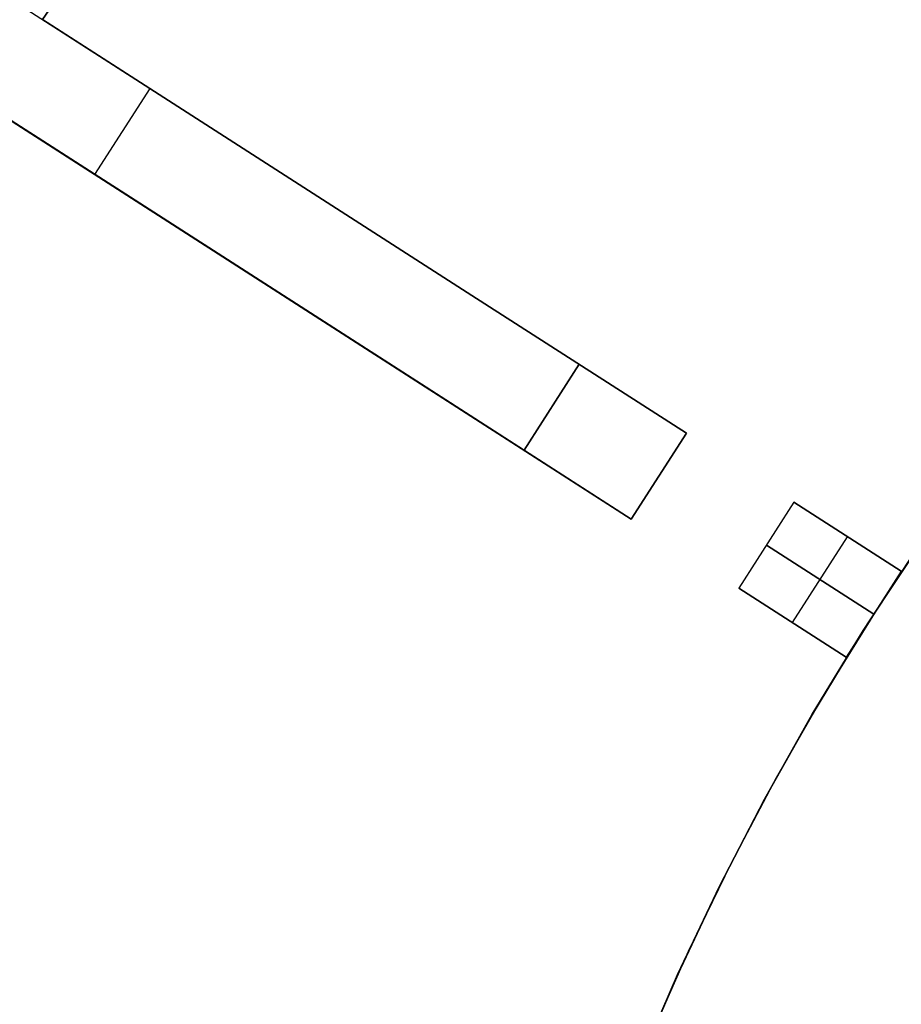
# Model space of a CAD drawing. Header units: millimetres. Extents: x 220 to 1240, y -2940 to -1929.
# Tile 20 of 59: x 352 to 456, y -2302 to -2186. Entities that reach past the tile are written whole.
import ezdxf

# ---------------------------------------------------------------- set-up
doc = ezdxf.new("R2010")
doc.units = ezdxf.units.MM

msp = doc.modelspace()

# ---------------------------------------------------------------- linework, layer by layer
for points in [[(354.71, -2186.19), (362.61, -2174.65), (370.97, -2163.22), (379.79, -2151.93), (389.07, -2140.79), (398.82, -2129.85), (409.03, -2119.11), (419.69, -2108.61), (430.8, -2098.38)], [(354.71, -2186.19), (362.61, -2174.65), (370.97, -2163.22), (379.79, -2151.93), (389.07, -2140.79), (398.82, -2129.85), (409.03, -2119.11), (419.69, -2108.61), (430.8, -2098.38)], [(354.71, -2186.19), (362.61, -2174.65), (370.97, -2163.22), (379.79, -2151.93), (389.07, -2140.79), (398.82, -2129.85), (409.03, -2119.11), (419.69, -2108.61), (430.8, -2098.38)], [(430.8, -2098.38), (420.5, -2107.84), (410.38, -2117.74), (400.45, -2128.08), (390.76, -2138.85), (381.31, -2150.06), (372.13, -2161.69), (363.26, -2173.74), (354.71, -2186.19)], [(430.8, -2098.38), (420.5, -2107.84), (410.38, -2117.74), (400.45, -2128.08), (390.76, -2138.85), (381.31, -2150.06), (372.13, -2161.69), (363.26, -2173.74), (354.71, -2186.19)], [(304.2, -2153.73), (430.39, -2234.83)], [(297.72, -2163.83), (423.9, -2244.92)], [(405.15, -2218.61), (354.71, -2186.19)], [(354.71, -2186.19), (405.15, -2218.61)], [(405.15, -2218.61), (354.71, -2186.19)], [(354.71, -2186.19), (405.15, -2218.61)], [(405.15, -2218.61), (354.71, -2186.19)], [(354.71, -2186.19), (405.15, -2218.61)], [(512.33, -2186.48), (503.85, -2194.18), (495.64, -2202.18), (487.72, -2210.45), (480.09, -2218.99), (472.76, -2227.8), (465.74, -2236.85), (459.04, -2246.14), (452.67, -2255.66), (446.63, -2265.39), (440.93, -2275.33), (435.58, -2285.46), (430.58, -2295.77), (425.95, -2306.24)], [(512.33, -2186.48), (503.85, -2194.18), (495.64, -2202.18), (487.72, -2210.45), (480.09, -2218.99), (472.76, -2227.8), (465.74, -2236.85), (459.04, -2246.14), (452.67, -2255.66), (446.63, -2265.39), (440.93, -2275.33), (435.58, -2285.46), (430.58, -2295.77), (425.95, -2306.24)], [(413.37, -2341.54), (416.8, -2330.57), (420.61, -2319.72), (424.79, -2309.02), (429.35, -2298.47), (434.27, -2288.08), (439.54, -2277.87), (445.17, -2267.85), (451.15, -2258.03), (457.46, -2248.43), (464.11, -2239.05), (471.08, -2229.91), (478.36, -2221.02), (485.94, -2212.39), (493.83, -2204.02), (502, -2195.94), (510.44, -2188.15)], [(367.3, -2194.28), (360.81, -2204.38)], [(367.3, -2194.28), (360.81, -2204.38)], [(348.23, -2196.29), (398.67, -2228.71)], [(398.67, -2228.71), (348.23, -2196.29)], [(348.23, -2196.29), (398.67, -2228.71)], [(398.67, -2228.71), (348.23, -2196.29)], [(348.23, -2196.29), (398.67, -2228.71)], [(398.67, -2228.71), (348.23, -2196.29)], [(430.39, -2234.83), (405.15, -2218.61)], [(405.15, -2218.61), (430.39, -2234.83)], [(430.39, -2234.83), (405.15, -2218.61)], [(405.15, -2218.61), (430.39, -2234.83)], [(430.39, -2234.83), (405.15, -2218.61)], [(405.15, -2218.61), (430.39, -2234.83)], [(417.77, -2226.72), (411.29, -2236.82)], [(417.77, -2226.72), (411.29, -2236.82)], [(411.29, -2236.82), (417.77, -2226.72)], [(398.67, -2228.71), (423.9, -2244.92)], [(423.9, -2244.92), (398.67, -2228.71)], [(398.67, -2228.71), (423.9, -2244.92)], [(423.9, -2244.92), (398.67, -2228.71)], [(398.67, -2228.71), (423.9, -2244.92)], [(423.9, -2244.92), (398.67, -2228.71)], [(430.39, -2234.83), (423.9, -2244.92)], [(430.39, -2234.83), (423.9, -2244.92)], [(430.39, -2234.83), (423.9, -2244.92)], [(430.39, -2234.83), (423.9, -2244.92)], [(430.39, -2234.83), (423.9, -2244.92)], [(430.39, -2234.83), (423.9, -2244.92)], [(430.39, -2234.83), (423.9, -2244.92)], [(430.39, -2234.83), (423.9, -2244.92)], [(423.9, -2244.92), (430.39, -2234.83)], [(423.9, -2244.92), (430.39, -2234.83)], [(423.9, -2244.92), (430.39, -2234.83)], [(423.9, -2244.92), (430.39, -2234.83)], [(443.01, -2242.94), (436.52, -2253.03)], [(443.01, -2242.94), (436.52, -2253.03)], [(455.63, -2251.05), (443.01, -2242.94)], [(443.01, -2242.94), (455.63, -2251.05)], [(442.83, -2257.09), (449.32, -2246.99)], [(442.83, -2257.09), (449.32, -2246.99)], [(439.77, -2247.99), (452.39, -2256.1)], [(452.39, -2256.1), (439.77, -2247.99)], [(455.63, -2251.05), (449.14, -2261.14)], [(455.63, -2251.05), (449.14, -2261.14)], [(436.52, -2253.03), (449.14, -2261.14)], [(449.14, -2261.14), (436.52, -2253.03)]]:
    msp.add_lwpolyline(points)
at = {"extrusion": (1.51515e-05, -2.17846e-06, 1)}
msp.add_lwpolyline([(1060.01, -2434.51), (1059.81, -2423.02), (1059.21, -2411.54), (1058.21, -2400.09), (1056.81, -2388.68), (1055.01, -2377.33), (1052.83, -2366.05), (1050.25, -2354.85), (1047.28, -2343.74), (1043.93, -2332.75), (1040.19, -2321.88), (1036.08, -2311.15), (1031.6, -2300.57), (1026.75, -2290.14), (1021.55, -2279.9), (1015.99, -2269.84), (1010.08, -2259.98), (1003.83, -2250.34), (997.25, -2240.91), (990.35, -2231.72), (983.13, -2222.78), (975.6, -2214.09), (967.78, -2205.68), (959.67, -2197.54), (951.27, -2189.68), (942.61, -2182.13), (933.7, -2174.87), (924.53, -2167.94), (915.13, -2161.33), (905.51, -2155.05), (895.67, -2149.1), (885.63, -2143.51), (875.4, -2138.27), (865, -2133.38), (854.43, -2128.86), (843.71, -2124.72), (832.86, -2120.95), (821.87, -2117.55), (810.78, -2114.55), (799.59, -2111.93), (788.32, -2109.7), (776.97, -2107.87), (765.57, -2106.43), (754.12, -2105.39), (742.65, -2104.75), (731.16, -2104.51), (719.66, -2104.67), (708.18, -2105.23), (696.73, -2106.19), (685.32, -2107.55), (673.96, -2109.3), (662.67, -2111.45), (651.46, -2113.99), (640.35, -2116.92), (629.34, -2120.24), (618.46, -2123.93), (607.71, -2128.01), (597.11, -2132.45), (586.68, -2137.26), (576.41, -2142.43), (566.34, -2147.96), (556.46, -2153.83), (546.79, -2160.04), (537.34, -2166.59), (528.13, -2173.46), (519.16, -2180.65), (510.45, -2188.15), (502, -2195.94), (493.83, -2204.03), (485.95, -2212.39), (478.36, -2221.02), (471.08, -2229.91), (464.12, -2239.05), (457.47, -2248.43), (451.16, -2258.04), (445.18, -2267.85), (439.55, -2277.87), (434.27, -2288.08), (429.35, -2298.47), (424.8, -2309.02), (420.61, -2319.72), (416.8, -2330.57), (413.37, -2341.54)], dxfattribs=at)
at = {"extrusion": (-1.51515e-05, 2.17846e-06, 1)}
for points in [[(413.36, -2341.54), (416.79, -2330.57), (420.6, -2319.72), (424.78, -2309.02), (429.34, -2298.47), (434.26, -2288.08), (439.54, -2277.87), (445.17, -2267.85), (451.14, -2258.03), (457.46, -2248.43), (464.1, -2239.05), (471.07, -2229.91), (478.35, -2221.02), (485.94, -2212.39), (493.82, -2204.02), (501.99, -2195.94), (510.44, -2188.14), (519.15, -2180.65), (528.12, -2173.46), (537.33, -2166.59), (546.78, -2160.04), (556.44, -2153.83), (566.32, -2147.96), (576.4, -2142.43), (586.66, -2137.26), (597.1, -2132.45), (607.7, -2128), (618.45, -2123.93), (629.33, -2120.23), (640.34, -2116.92), (651.45, -2113.99), (662.66, -2111.45), (673.95, -2109.3), (685.31, -2107.55), (696.72, -2106.19), (708.17, -2105.23), (719.65, -2104.67), (731.14, -2104.51), (742.63, -2104.75), (754.11, -2105.39), (765.56, -2106.43), (776.96, -2107.87), (788.3, -2109.7), (799.58, -2111.93), (810.77, -2114.55), (821.86, -2117.55), (832.84, -2120.94), (843.7, -2124.72), (854.42, -2128.86), (864.99, -2133.38), (875.39, -2138.26), (885.62, -2143.51), (895.66, -2149.1), (905.5, -2155.04), (915.12, -2161.33), (924.52, -2167.94), (933.69, -2174.87), (942.6, -2182.12), (951.26, -2189.68), (959.65, -2197.53), (967.77, -2205.67), (975.59, -2214.09), (983.12, -2222.78), (990.34, -2231.72), (997.24, -2240.91), (1003.82, -2250.33), (1010.07, -2259.98), (1015.97, -2269.84), (1021.53, -2279.9), (1026.74, -2290.14), (1031.59, -2300.56), (1036.07, -2311.15), (1040.18, -2321.88), (1043.91, -2332.75), (1047.27, -2343.74), (1050.23, -2354.85), (1052.81, -2366.05), (1055, -2377.33), (1056.8, -2388.68), (1058.19, -2400.09), (1059.19, -2411.54), (1059.79, -2423.02), (1059.99, -2434.51)], [(413.37, -2341.54), (416.8, -2330.57), (420.61, -2319.72), (424.79, -2309.02), (429.35, -2298.47), (434.27, -2288.08), (439.55, -2277.87), (445.18, -2267.85), (451.15, -2258.03), (457.47, -2248.43), (464.11, -2239.05), (471.08, -2229.91), (478.36, -2221.02), (485.95, -2212.39), (493.83, -2204.02), (502, -2195.94), (510.44, -2188.15), (519.16, -2180.65), (528.12, -2173.46), (537.34, -2166.59), (546.78, -2160.04), (556.45, -2153.83), (566.33, -2147.96), (576.41, -2142.43), (586.67, -2137.26), (597.11, -2132.45), (607.71, -2128), (618.46, -2123.93), (629.34, -2120.24), (640.34, -2116.92), (651.46, -2113.99), (662.67, -2111.45), (673.96, -2109.3), (685.31, -2107.55), (696.73, -2106.19), (708.18, -2105.23), (719.66, -2104.67), (731.15, -2104.51), (742.64, -2104.75), (754.12, -2105.39), (765.56, -2106.43), (776.97, -2107.87), (788.31, -2109.7), (799.59, -2111.93), (810.78, -2114.55), (821.87, -2117.55), (832.85, -2120.94), (843.71, -2124.72), (854.43, -2128.86), (864.99, -2133.38), (875.4, -2138.27), (885.63, -2143.51), (895.67, -2149.1), (905.5, -2155.05), (915.13, -2161.33), (924.53, -2167.94), (933.69, -2174.87), (942.61, -2182.12), (951.27, -2189.68), (959.66, -2197.53), (967.77, -2205.68), (975.6, -2214.09), (983.12, -2222.78), (990.34, -2231.72), (997.25, -2240.91), (1003.83, -2250.33), (1010.07, -2259.98), (1015.98, -2269.84), (1021.54, -2279.9), (1026.75, -2290.14), (1031.6, -2300.57), (1036.08, -2311.15), (1040.19, -2321.88), (1043.92, -2332.75), (1047.27, -2343.74), (1050.24, -2354.85), (1052.82, -2366.05), (1055.01, -2377.33), (1056.8, -2388.68), (1058.2, -2400.09), (1059.2, -2411.54), (1059.8, -2423.02), (1060, -2434.51)]]:
    msp.add_lwpolyline(points, dxfattribs=at)
at = {"extrusion": (0.540641, 0.841254, -5.39633e-15)}
msp.add_lwpolyline([(-1495.31, 311.99), (-1492.75, 311.95), (-1490.19, 311.82), (-1487.64, 311.6), (-1485.1, 311.3), (-1482.57, 310.9), (-1480.05, 310.43), (-1477.55, 309.86), (-1475.07, 309.21), (-1472.62, 308.48), (-1470.19, 307.66), (-1467.8, 306.77), (-1465.43, 305.79), (-1463.1, 304.73), (-1460.8, 303.59), (-1458.55, 302.37), (-1456.34, 301.08), (-1454.18, 299.71), (-1452.06, 298.27), (-1449.99, 296.76), (-1447.98, 295.17), (-1446.02, 293.52), (-1444.12, 291.81), (-1442.28, 290.03), (-1440.5, 288.19), (-1438.78, 286.29), (-1437.13, 284.33), (-1435.55, 282.31), (-1434.04, 280.25), (-1432.6, 278.13), (-1431.23, 275.96), (-1429.93, 273.75), (-1428.72, 271.5), (-1427.58, 269.21), (-1426.52, 266.88), (-1425.54, 264.51), (-1424.64, 262.11), (-1423.82, 259.68), (-1423.09, 257.23), (-1422.44, 254.75), (-1421.88, 252.25), (-1421.4, 249.74), (-1421.01, 247.21), (-1420.7, 244.66), (-1420.48, 242.11), (-1420.35, 239.56), (-1420.31, 236.99)], dxfattribs=at)
at = {"extrusion": (0.540641, 0.841254, -6.22285e-15)}
msp.add_lwpolyline([(-1420.31, -513), (-1420.35, -515.57), (-1420.48, -518.12), (-1420.7, -520.67), (-1421.01, -523.22), (-1421.4, -525.75), (-1421.88, -528.26), (-1422.44, -530.76), (-1423.09, -533.24), (-1423.82, -535.69), (-1424.64, -538.12), (-1425.54, -540.52), (-1426.52, -542.89), (-1427.58, -545.22), (-1428.72, -547.51), (-1429.93, -549.76), (-1431.23, -551.97), (-1432.6, -554.14), (-1434.04, -556.26), (-1435.55, -558.32), (-1437.13, -560.34), (-1438.78, -562.3), (-1440.5, -564.2), (-1442.28, -566.04), (-1444.12, -567.82), (-1446.02, -569.53), (-1447.98, -571.18), (-1449.99, -572.77), (-1452.06, -574.28), (-1454.18, -575.72), (-1456.34, -577.09), (-1458.55, -578.38), (-1460.8, -579.6), (-1463.1, -580.74), (-1465.43, -581.8), (-1467.8, -582.78), (-1470.19, -583.67), (-1472.62, -584.49), (-1475.07, -585.22), (-1477.55, -585.87), (-1480.05, -586.44), (-1482.57, -586.91), (-1485.1, -587.31), (-1487.64, -587.61), (-1490.19, -587.83), (-1492.75, -587.96), (-1495.31, -588.01)], dxfattribs=at)
at = {"extrusion": (0.540641, 0.841254, 3.18484e-15)}
msp.add_lwpolyline([(-1420.31, 236.99), (-1420.35, 239.56), (-1420.48, 242.11), (-1420.7, 244.66), (-1421.01, 247.21), (-1421.4, 249.74), (-1421.88, 252.25), (-1422.44, 254.75), (-1423.09, 257.23), (-1423.82, 259.68), (-1424.64, 262.11), (-1425.54, 264.51), (-1426.52, 266.88), (-1427.58, 269.21), (-1428.72, 271.5), (-1429.93, 273.75), (-1431.23, 275.96), (-1432.6, 278.13), (-1434.04, 280.25), (-1435.55, 282.31), (-1437.13, 284.33), (-1438.78, 286.29), (-1440.5, 288.19), (-1442.28, 290.03), (-1444.12, 291.81), (-1446.02, 293.52), (-1447.98, 295.17), (-1449.99, 296.76), (-1452.06, 298.27), (-1454.18, 299.71), (-1456.34, 301.08), (-1458.55, 302.37), (-1460.8, 303.59), (-1463.1, 304.73), (-1465.43, 305.79), (-1467.8, 306.77), (-1470.19, 307.66), (-1472.62, 308.48), (-1475.07, 309.21), (-1477.55, 309.86), (-1480.05, 310.43), (-1482.57, 310.9), (-1485.1, 311.3), (-1487.64, 311.6), (-1490.19, 311.82), (-1492.75, 311.95), (-1495.31, 311.99)], dxfattribs=at)
at = {"extrusion": (0.540641, 0.841254, 2.07737e-15)}
msp.add_lwpolyline([(-1495.31, -588.01), (-1492.75, -587.96), (-1490.19, -587.83), (-1487.64, -587.61), (-1485.1, -587.31), (-1482.57, -586.91), (-1480.05, -586.44), (-1477.55, -585.87), (-1475.07, -585.22), (-1472.62, -584.49), (-1470.19, -583.67), (-1467.8, -582.78), (-1465.43, -581.8), (-1463.1, -580.74), (-1460.8, -579.6), (-1458.55, -578.38), (-1456.34, -577.09), (-1454.18, -575.72), (-1452.06, -574.28), (-1449.99, -572.77), (-1447.98, -571.18), (-1446.02, -569.53), (-1444.12, -567.82), (-1442.28, -566.04), (-1440.5, -564.2), (-1438.78, -562.3), (-1437.13, -560.34), (-1435.55, -558.32), (-1434.04, -556.26), (-1432.6, -554.14), (-1431.23, -551.97), (-1429.93, -549.76), (-1428.72, -547.51), (-1427.58, -545.22), (-1426.52, -542.89), (-1425.54, -540.52), (-1424.64, -538.12), (-1423.82, -535.69), (-1423.09, -533.24), (-1422.44, -530.76), (-1421.88, -528.26), (-1421.4, -525.75), (-1421.01, -523.22), (-1420.7, -520.67), (-1420.48, -518.12), (-1420.35, -515.57), (-1420.31, -513)], dxfattribs=at)
at = {"extrusion": (0.540641, 0.841254, 1.04592e-14)}
msp.add_lwpolyline([(-1420.31, 236.99), (-1420.35, 239.56), (-1420.48, 242.11), (-1420.7, 244.66), (-1421.01, 247.21), (-1421.4, 249.74), (-1421.88, 252.25), (-1422.44, 254.75), (-1423.09, 257.23), (-1423.82, 259.68), (-1424.64, 262.11), (-1425.54, 264.51), (-1426.52, 266.88), (-1427.58, 269.21), (-1428.72, 271.5), (-1429.93, 273.75), (-1431.23, 275.96), (-1432.6, 278.13), (-1434.04, 280.25), (-1435.55, 282.31), (-1437.13, 284.33), (-1438.78, 286.29), (-1440.5, 288.19), (-1442.28, 290.03), (-1444.12, 291.81), (-1446.02, 293.52), (-1447.98, 295.17), (-1449.99, 296.76), (-1452.06, 298.27), (-1454.18, 299.71), (-1456.34, 301.08), (-1458.55, 302.37), (-1460.8, 303.59), (-1463.1, 304.73), (-1465.43, 305.79), (-1467.8, 306.77), (-1470.19, 307.66), (-1472.62, 308.48), (-1475.07, 309.21), (-1477.55, 309.86), (-1480.05, 310.43), (-1482.57, 310.9), (-1485.1, 311.3), (-1487.64, 311.6), (-1490.19, 311.82), (-1492.75, 311.95), (-1495.31, 311.99)], dxfattribs=at)
at = {"extrusion": (0.540641, 0.841254, -6.88171e-15)}
msp.add_lwpolyline([(-1495.31, -588.01), (-1492.75, -587.96), (-1490.19, -587.83), (-1487.64, -587.61), (-1485.1, -587.31), (-1482.57, -586.91), (-1480.05, -586.44), (-1477.55, -585.87), (-1475.07, -585.22), (-1472.62, -584.49), (-1470.19, -583.67), (-1467.8, -582.78), (-1465.43, -581.8), (-1463.1, -580.74), (-1460.8, -579.6), (-1458.55, -578.38), (-1456.34, -577.09), (-1454.18, -575.72), (-1452.06, -574.28), (-1449.99, -572.77), (-1447.98, -571.18), (-1446.02, -569.53), (-1444.12, -567.82), (-1442.28, -566.04), (-1440.5, -564.2), (-1438.78, -562.3), (-1437.13, -560.34), (-1435.55, -558.32), (-1434.04, -556.26), (-1432.6, -554.14), (-1431.23, -551.97), (-1429.93, -549.76), (-1428.72, -547.51), (-1427.58, -545.22), (-1426.52, -542.89), (-1425.54, -540.52), (-1424.64, -538.12), (-1423.82, -535.69), (-1423.09, -533.24), (-1422.44, -530.76), (-1421.88, -528.26), (-1421.4, -525.75), (-1421.01, -523.22), (-1420.7, -520.67), (-1420.48, -518.12), (-1420.35, -515.57), (-1420.31, -513)], dxfattribs=at)
at = {"extrusion": (1, 0, 0)}
for points in [[(-2186.19, -12.01), (-2186.19, 0)], [(-2186.19, 120), (-2186.19, 131.99)], [(-2186.19, -408), (-2186.19, -396.01)], [(-2218.61, 332.31), (-2218.61, 131.99)], [(-2218.61, 120), (-2218.61, 0)], [(-2218.61, -12.01), (-2218.61, -396.01)], [(-2218.61, -408), (-2218.61, -608.32)], [(-2228.71, 332.31), (-2228.71, 131.99)], [(-2228.71, 120), (-2228.71, 0)], [(-2228.71, -12.01), (-2228.71, -396.01)], [(-2228.71, -408), (-2228.71, -608.32)], [(-2234.83, -438), (-2234.83, -408)], [(-2234.83, -396.01), (-2234.83, -12.01)], [(-2234.83, 0), (-2234.83, 120)], [(-2234.83, 131.99), (-2234.83, 162)], [(-2239.88, -408), (-2239.88, -438)], [(-2239.88, -12.01), (-2239.88, -396.01)], [(-2239.88, 120), (-2239.88, 0)], [(-2239.88, 162), (-2239.88, 131.99)], [(-2244.92, -408), (-2244.92, -438)], [(-2244.92, -12.01), (-2244.92, -396.01)], [(-2244.92, 120), (-2244.92, 0)], [(-2244.92, 162), (-2244.92, 131.99)]]:
    msp.add_lwpolyline(points, dxfattribs=at)
at = {"extrusion": (0.540641, 0.841254, 1.76745e-14)}
msp.add_lwpolyline([(-1555.31, 371.99), (-1555.27, 369.95), (-1555.17, 367.9), (-1554.99, 365.86), (-1554.75, 363.83), (-1554.44, 361.8), (-1554.05, 359.79), (-1553.6, 357.79), (-1553.08, 355.81), (-1552.5, 353.84), (-1551.85, 351.9), (-1551.13, 349.98), (-1550.34, 348.09), (-1549.49, 346.23), (-1548.58, 344.39), (-1547.61, 342.59), (-1546.57, 340.82), (-1545.48, 339.09), (-1544.33, 337.39), (-1543.12, 335.74), (-1541.85, 334.13), (-1540.53, 332.56), (-1539.16, 331.04), (-1537.74, 329.57), (-1536.26, 328.14), (-1534.74, 326.77), (-1533.17, 325.45), (-1531.56, 324.19), (-1529.91, 322.98), (-1528.22, 321.82), (-1526.48, 320.73), (-1524.72, 319.7), (-1522.91, 318.72), (-1521.08, 317.81), (-1519.21, 316.96), (-1517.32, 316.18), (-1515.4, 315.46), (-1513.46, 314.81), (-1511.5, 314.22), (-1509.52, 313.7), (-1507.52, 313.25), (-1505.5, 312.87), (-1503.48, 312.55), (-1501.45, 312.31), (-1499.4, 312.13), (-1497.36, 312.03), (-1495.31, 311.99)], dxfattribs=at)
at = {"extrusion": (0.540641, 0.841254, -9.78261e-15)}
msp.add_lwpolyline([(-1495.31, -588.01), (-1497.36, -588.04), (-1499.4, -588.14), (-1501.45, -588.32), (-1503.48, -588.56), (-1505.5, -588.88), (-1507.52, -589.26), (-1509.52, -589.71), (-1511.5, -590.23), (-1513.46, -590.82), (-1515.4, -591.47), (-1517.32, -592.19), (-1519.21, -592.97), (-1521.08, -593.82), (-1522.91, -594.73), (-1524.72, -595.71), (-1526.48, -596.74), (-1528.22, -597.83), (-1529.91, -598.99), (-1531.56, -600.2), (-1533.17, -601.46), (-1534.74, -602.78), (-1536.26, -604.15), (-1537.74, -605.58), (-1539.16, -607.05), (-1540.53, -608.57), (-1541.85, -610.14), (-1543.12, -611.75), (-1544.33, -613.4), (-1545.48, -615.1), (-1546.57, -616.83), (-1547.61, -618.6), (-1548.58, -620.4), (-1549.49, -622.24), (-1550.34, -624.1), (-1551.13, -625.99), (-1551.85, -627.91), (-1552.5, -629.85), (-1553.08, -631.82), (-1553.6, -633.8), (-1554.05, -635.8), (-1554.44, -637.81), (-1554.75, -639.84), (-1554.99, -641.87), (-1555.17, -643.91), (-1555.27, -645.96), (-1555.31, -648.01)], dxfattribs=at)
at = {"extrusion": (0.540641, 0.841254, -1.35601e-15)}
msp.add_lwpolyline([(-1555.31, 371.99), (-1555.27, 369.95), (-1555.17, 367.9), (-1554.99, 365.86), (-1554.75, 363.83), (-1554.44, 361.8), (-1554.05, 359.79), (-1553.6, 357.79), (-1553.08, 355.81), (-1552.5, 353.84), (-1551.85, 351.9), (-1551.13, 349.98), (-1550.34, 348.09), (-1549.49, 346.23), (-1548.58, 344.39), (-1547.61, 342.59), (-1546.57, 340.82), (-1545.48, 339.09), (-1544.33, 337.39), (-1543.12, 335.74), (-1541.85, 334.13), (-1540.53, 332.56), (-1539.16, 331.04), (-1537.74, 329.57), (-1536.26, 328.14), (-1534.74, 326.77), (-1533.17, 325.45), (-1531.56, 324.19), (-1529.91, 322.98), (-1528.22, 321.82), (-1526.48, 320.73), (-1524.72, 319.7), (-1522.91, 318.72), (-1521.08, 317.81), (-1519.21, 316.96), (-1517.32, 316.18), (-1515.4, 315.46), (-1513.46, 314.81), (-1511.5, 314.22), (-1509.52, 313.7), (-1507.52, 313.25), (-1505.5, 312.87), (-1503.48, 312.55), (-1501.45, 312.31), (-1499.4, 312.13), (-1497.36, 312.03), (-1495.31, 311.99)], dxfattribs=at)
at = {"extrusion": (0.540641, 0.841254, -6.95606e-15)}
msp.add_lwpolyline([(-1495.31, -588.01), (-1497.36, -588.04), (-1499.4, -588.14), (-1501.45, -588.32), (-1503.48, -588.56), (-1505.5, -588.88), (-1507.52, -589.26), (-1509.52, -589.71), (-1511.5, -590.23), (-1513.46, -590.82), (-1515.4, -591.47), (-1517.32, -592.19), (-1519.21, -592.97), (-1521.08, -593.82), (-1522.91, -594.73), (-1524.72, -595.71), (-1526.48, -596.74), (-1528.22, -597.83), (-1529.91, -598.99), (-1531.56, -600.2), (-1533.17, -601.46), (-1534.74, -602.78), (-1536.26, -604.15), (-1537.74, -605.58), (-1539.16, -607.05), (-1540.53, -608.57), (-1541.85, -610.14), (-1543.12, -611.75), (-1544.33, -613.4), (-1545.48, -615.1), (-1546.57, -616.83), (-1547.61, -618.6), (-1548.58, -620.4), (-1549.49, -622.24), (-1550.34, -624.1), (-1551.13, -625.99), (-1551.85, -627.91), (-1552.5, -629.85), (-1553.08, -631.82), (-1553.6, -633.8), (-1554.05, -635.8), (-1554.44, -637.81), (-1554.75, -639.84), (-1554.99, -641.87), (-1555.17, -643.91), (-1555.27, -645.96), (-1555.31, -648.01)], dxfattribs=at)
at = {"extrusion": (0.540641, 0.841254, 4.6282e-16)}
msp.add_lwpolyline([(-1495.31, 311.99), (-1497.36, 312.03), (-1499.4, 312.13), (-1501.45, 312.31), (-1503.48, 312.55), (-1505.5, 312.87), (-1507.52, 313.25), (-1509.52, 313.7), (-1511.5, 314.22), (-1513.46, 314.81), (-1515.4, 315.46), (-1517.32, 316.18), (-1519.21, 316.96), (-1521.08, 317.81), (-1522.91, 318.72), (-1524.72, 319.7), (-1526.48, 320.73), (-1528.22, 321.82), (-1529.91, 322.98), (-1531.56, 324.19), (-1533.17, 325.45), (-1534.74, 326.77), (-1536.26, 328.14), (-1537.74, 329.57), (-1539.16, 331.04), (-1540.53, 332.56), (-1541.85, 334.13), (-1543.12, 335.74), (-1544.33, 337.39), (-1545.48, 339.09), (-1546.57, 340.82), (-1547.61, 342.59), (-1548.58, 344.39), (-1549.49, 346.23), (-1550.34, 348.09), (-1551.13, 349.98), (-1551.85, 351.9), (-1552.5, 353.84), (-1553.08, 355.81), (-1553.6, 357.79), (-1554.05, 359.79), (-1554.44, 361.8), (-1554.75, 363.83), (-1554.99, 365.86), (-1555.17, 367.9), (-1555.27, 369.95), (-1555.31, 371.99)], dxfattribs=at)
at = {"extrusion": (0.540641, 0.841254, 2.11303e-14)}
msp.add_lwpolyline([(-1555.31, -648.01), (-1555.27, -645.96), (-1555.17, -643.91), (-1554.99, -641.87), (-1554.75, -639.84), (-1554.44, -637.81), (-1554.05, -635.8), (-1553.6, -633.8), (-1553.08, -631.82), (-1552.5, -629.85), (-1551.85, -627.91), (-1551.13, -625.99), (-1550.34, -624.1), (-1549.49, -622.24), (-1548.58, -620.4), (-1547.61, -618.6), (-1546.57, -616.83), (-1545.48, -615.1), (-1544.33, -613.4), (-1543.12, -611.75), (-1541.85, -610.14), (-1540.53, -608.57), (-1539.16, -607.05), (-1537.74, -605.58), (-1536.26, -604.15), (-1534.74, -602.78), (-1533.17, -601.46), (-1531.56, -600.2), (-1529.91, -598.99), (-1528.22, -597.83), (-1526.48, -596.74), (-1524.72, -595.71), (-1522.91, -594.73), (-1521.08, -593.82), (-1519.21, -592.97), (-1517.32, -592.19), (-1515.4, -591.47), (-1513.46, -590.82), (-1511.5, -590.23), (-1509.52, -589.71), (-1507.52, -589.26), (-1505.5, -588.88), (-1503.48, -588.56), (-1501.45, -588.32), (-1499.4, -588.14), (-1497.36, -588.04), (-1495.31, -588.01)], dxfattribs=at)
at = {"extrusion": (0.540641, 0.841254, 5.60192e-15)}
msp.add_lwpolyline([(-1585.31, 401.99), (-1584.29, 401.98), (-1583.26, 401.93), (-1582.24, 401.84), (-1581.22, 401.72), (-1580.21, 401.56), (-1579.21, 401.37), (-1578.21, 401.14), (-1577.22, 400.88), (-1576.23, 400.59), (-1575.26, 400.26), (-1574.3, 399.9), (-1573.36, 399.51), (-1572.42, 399.09), (-1571.51, 398.63), (-1570.61, 398.14), (-1569.72, 397.63), (-1568.86, 397.08), (-1568.01, 396.5), (-1567.18, 395.9), (-1566.38, 395.27), (-1565.59, 394.61), (-1564.83, 393.92), (-1564.1, 393.21), (-1563.38, 392.47), (-1562.7, 391.71), (-1562.04, 390.93), (-1561.41, 390.12), (-1560.8, 389.3), (-1560.22, 388.45), (-1559.68, 387.58), (-1559.16, 386.7), (-1558.67, 385.8), (-1558.22, 384.88), (-1557.79, 383.95), (-1557.4, 383), (-1557.04, 382.04), (-1556.72, 381.07), (-1556.42, 380.09), (-1556.16, 379.1), (-1555.94, 378.1), (-1555.75, 377.09), (-1555.59, 376.08), (-1555.47, 375.06), (-1555.38, 374.04), (-1555.33, 373.02), (-1555.31, 371.99)], dxfattribs=at)
at = {"extrusion": (0.540641, 0.841254, 2.3502e-15)}
msp.add_lwpolyline([(-1555.31, -648.01), (-1555.33, -649.03), (-1555.38, -650.05), (-1555.47, -651.07), (-1555.59, -652.09), (-1555.75, -653.1), (-1555.94, -654.11), (-1556.16, -655.11), (-1556.42, -656.1), (-1556.72, -657.08), (-1557.04, -658.05), (-1557.4, -659.01), (-1557.79, -659.96), (-1558.22, -660.89), (-1558.67, -661.81), (-1559.16, -662.71), (-1559.68, -663.59), (-1560.22, -664.46), (-1560.8, -665.31), (-1561.41, -666.13), (-1562.04, -666.94), (-1562.7, -667.72), (-1563.38, -668.48), (-1564.1, -669.22), (-1564.83, -669.93), (-1565.59, -670.62), (-1566.38, -671.28), (-1567.18, -671.91), (-1568.01, -672.51), (-1568.86, -673.09), (-1569.72, -673.64), (-1570.61, -674.15), (-1571.51, -674.64), (-1572.42, -675.1), (-1573.36, -675.52), (-1574.3, -675.91), (-1575.26, -676.27), (-1576.23, -676.6), (-1577.22, -676.89), (-1578.21, -677.15), (-1579.21, -677.38), (-1580.21, -677.57), (-1581.22, -677.73), (-1582.24, -677.85), (-1583.26, -677.94), (-1584.29, -677.99), (-1585.31, -678.01)], dxfattribs=at)
at = {"extrusion": (0.540641, 0.841254, -1.49872e-14)}
msp.add_lwpolyline([(-1555.31, 371.99), (-1555.33, 373.02), (-1555.38, 374.04), (-1555.47, 375.06), (-1555.59, 376.08), (-1555.75, 377.09), (-1555.94, 378.1), (-1556.16, 379.1), (-1556.42, 380.09), (-1556.72, 381.07), (-1557.04, 382.04), (-1557.4, 383), (-1557.79, 383.95), (-1558.22, 384.88), (-1558.67, 385.8), (-1559.16, 386.7), (-1559.68, 387.58), (-1560.22, 388.45), (-1560.8, 389.3), (-1561.41, 390.12), (-1562.04, 390.93), (-1562.7, 391.71), (-1563.38, 392.47), (-1564.1, 393.21), (-1564.83, 393.92), (-1565.59, 394.61), (-1566.38, 395.27), (-1567.18, 395.9), (-1568.01, 396.5), (-1568.86, 397.08), (-1569.72, 397.63), (-1570.61, 398.14), (-1571.51, 398.63), (-1572.42, 399.09), (-1573.36, 399.51), (-1574.3, 399.9), (-1575.26, 400.26), (-1576.23, 400.59), (-1577.22, 400.88), (-1578.21, 401.14), (-1579.21, 401.37), (-1580.21, 401.56), (-1581.22, 401.72), (-1582.24, 401.84), (-1583.26, 401.93), (-1584.29, 401.98), (-1585.31, 401.99)], dxfattribs=at)
at = {"extrusion": (0.540641, 0.841254, 2.90408e-15)}
msp.add_lwpolyline([(-1585.31, -678.01), (-1584.29, -677.99), (-1583.26, -677.94), (-1582.24, -677.85), (-1581.22, -677.73), (-1580.21, -677.57), (-1579.21, -677.38), (-1578.21, -677.15), (-1577.22, -676.89), (-1576.23, -676.6), (-1575.26, -676.27), (-1574.3, -675.91), (-1573.36, -675.52), (-1572.42, -675.1), (-1571.51, -674.64), (-1570.61, -674.15), (-1569.72, -673.64), (-1568.86, -673.09), (-1568.01, -672.51), (-1567.18, -671.91), (-1566.38, -671.28), (-1565.59, -670.62), (-1564.83, -669.93), (-1564.1, -669.22), (-1563.38, -668.48), (-1562.7, -667.72), (-1562.04, -666.94), (-1561.41, -666.13), (-1560.8, -665.31), (-1560.22, -664.46), (-1559.68, -663.59), (-1559.16, -662.71), (-1558.67, -661.81), (-1558.22, -660.89), (-1557.79, -659.96), (-1557.4, -659.01), (-1557.04, -658.05), (-1556.72, -657.08), (-1556.42, -656.1), (-1556.16, -655.11), (-1555.94, -654.11), (-1555.75, -653.1), (-1555.59, -652.09), (-1555.47, -651.07), (-1555.38, -650.05), (-1555.33, -649.03), (-1555.31, -648.01)], dxfattribs=at)
at = {"extrusion": (0.540641, 0.841254, -3.58874e-15)}
msp.add_lwpolyline([(-1630.31, -498.01), (-1628.26, -497.97), (-1626.21, -497.87), (-1624.17, -497.69), (-1622.14, -497.45), (-1620.11, -497.13), (-1618.1, -496.75), (-1616.1, -496.3), (-1614.12, -495.78), (-1612.16, -495.19), (-1610.22, -494.54), (-1608.3, -493.82), (-1606.41, -493.04), (-1604.54, -492.19), (-1602.71, -491.28), (-1600.9, -490.3), (-1599.13, -489.27), (-1597.4, -488.18), (-1595.71, -487.02), (-1594.06, -485.81), (-1592.44, -484.55), (-1590.88, -483.23), (-1589.36, -481.86), (-1587.88, -480.43), (-1586.46, -478.96), (-1585.09, -477.44), (-1583.77, -475.87), (-1582.5, -474.26), (-1581.29, -472.61), (-1580.14, -470.91), (-1579.04, -469.18), (-1578.01, -467.41), (-1577.04, -465.61), (-1576.12, -463.77), (-1575.28, -461.91), (-1574.49, -460.02), (-1573.77, -458.1), (-1573.12, -456.16), (-1572.53, -454.19), (-1572.02, -452.21), (-1571.56, -450.21), (-1571.18, -448.2), (-1570.87, -446.17), (-1570.62, -444.14), (-1570.45, -442.1), (-1570.34, -440.05), (-1570.31, -438)], dxfattribs=at)
at = {"extrusion": (0.540641, 0.841254, 7.0224e-15)}
msp.add_lwpolyline([(-1570.31, 162), (-1570.34, 164.04), (-1570.45, 166.09), (-1570.62, 168.13), (-1570.87, 170.16), (-1571.18, 172.19), (-1571.56, 174.2), (-1572.02, 176.2), (-1572.53, 178.18), (-1573.12, 180.15), (-1573.77, 182.09), (-1574.49, 184.01), (-1575.28, 185.9), (-1576.12, 187.76), (-1577.04, 189.6), (-1578.01, 191.4), (-1579.04, 193.17), (-1580.14, 194.9), (-1581.29, 196.6), (-1582.5, 198.25), (-1583.77, 199.86), (-1585.09, 201.43), (-1586.46, 202.95), (-1587.88, 204.42), (-1589.36, 205.85), (-1590.88, 207.22), (-1592.44, 208.54), (-1594.06, 209.8), (-1595.71, 211.01), (-1597.4, 212.17), (-1599.13, 213.26), (-1600.9, 214.29), (-1602.71, 215.27), (-1604.54, 216.18), (-1606.41, 217.03), (-1608.3, 217.81), (-1610.22, 218.53), (-1612.16, 219.18), (-1614.12, 219.77), (-1616.1, 220.29), (-1618.1, 220.74), (-1620.11, 221.12), (-1622.14, 221.44), (-1624.17, 221.68), (-1626.21, 221.86), (-1628.26, 221.96), (-1630.31, 222)], dxfattribs=at)
at = {"extrusion": (0.540641, 0.841254, 6.59692e-15)}
msp.add_lwpolyline([(-1555.31, 371.99), (-1555.33, 373.02), (-1555.38, 374.04), (-1555.47, 375.06), (-1555.59, 376.08), (-1555.75, 377.09), (-1555.94, 378.1), (-1556.16, 379.1), (-1556.42, 380.09), (-1556.72, 381.07), (-1557.04, 382.04), (-1557.4, 383), (-1557.79, 383.95), (-1558.22, 384.88), (-1558.67, 385.8), (-1559.16, 386.7), (-1559.68, 387.58), (-1560.22, 388.45), (-1560.8, 389.3), (-1561.41, 390.12), (-1562.04, 390.93), (-1562.7, 391.71), (-1563.38, 392.47), (-1564.1, 393.21), (-1564.83, 393.92), (-1565.59, 394.61), (-1566.38, 395.27), (-1567.18, 395.9), (-1568.01, 396.5), (-1568.86, 397.08), (-1569.72, 397.63), (-1570.61, 398.14), (-1571.51, 398.63), (-1572.42, 399.09), (-1573.36, 399.51), (-1574.3, 399.9), (-1575.26, 400.26), (-1576.23, 400.59), (-1577.22, 400.88), (-1578.21, 401.14), (-1579.21, 401.37), (-1580.21, 401.56), (-1581.22, 401.72), (-1582.24, 401.84), (-1583.26, 401.93), (-1584.29, 401.98), (-1585.31, 401.99)], dxfattribs=at)
at = {"extrusion": (0.540641, 0.841254, -6.92064e-15)}
msp.add_lwpolyline([(-1585.31, -678.01), (-1584.29, -677.99), (-1583.26, -677.94), (-1582.24, -677.85), (-1581.22, -677.73), (-1580.21, -677.57), (-1579.21, -677.38), (-1578.21, -677.15), (-1577.22, -676.89), (-1576.23, -676.6), (-1575.26, -676.27), (-1574.3, -675.91), (-1573.36, -675.52), (-1572.42, -675.1), (-1571.51, -674.64), (-1570.61, -674.15), (-1569.72, -673.64), (-1568.86, -673.09), (-1568.01, -672.51), (-1567.18, -671.91), (-1566.38, -671.28), (-1565.59, -670.62), (-1564.83, -669.93), (-1564.1, -669.22), (-1563.38, -668.48), (-1562.7, -667.72), (-1562.04, -666.94), (-1561.41, -666.13), (-1560.8, -665.31), (-1560.22, -664.46), (-1559.68, -663.59), (-1559.16, -662.71), (-1558.67, -661.81), (-1558.22, -660.89), (-1557.79, -659.96), (-1557.4, -659.01), (-1557.04, -658.05), (-1556.72, -657.08), (-1556.42, -656.1), (-1556.16, -655.11), (-1555.94, -654.11), (-1555.75, -653.1), (-1555.59, -652.09), (-1555.47, -651.07), (-1555.38, -650.05), (-1555.33, -649.03), (-1555.31, -648.01)], dxfattribs=at)
at = {"extrusion": (0.540641, 0.841254, 3.29383e-15)}
msp.add_lwpolyline([(-1630.31, -498.01), (-1628.26, -497.97), (-1626.21, -497.87), (-1624.17, -497.69), (-1622.14, -497.45), (-1620.11, -497.13), (-1618.1, -496.75), (-1616.1, -496.3), (-1614.12, -495.78), (-1612.16, -495.19), (-1610.22, -494.54), (-1608.3, -493.82), (-1606.41, -493.04), (-1604.54, -492.19), (-1602.71, -491.28), (-1600.9, -490.3), (-1599.13, -489.27), (-1597.4, -488.18), (-1595.71, -487.02), (-1594.06, -485.81), (-1592.44, -484.55), (-1590.88, -483.23), (-1589.36, -481.86), (-1587.88, -480.43), (-1586.46, -478.96), (-1585.09, -477.44), (-1583.77, -475.87), (-1582.5, -474.26), (-1581.29, -472.61), (-1580.14, -470.91), (-1579.04, -469.18), (-1578.01, -467.41), (-1577.04, -465.61), (-1576.12, -463.77), (-1575.28, -461.91), (-1574.49, -460.02), (-1573.77, -458.1), (-1573.12, -456.16), (-1572.53, -454.19), (-1572.02, -452.21), (-1571.56, -450.21), (-1571.18, -448.2), (-1570.87, -446.17), (-1570.62, -444.14), (-1570.45, -442.1), (-1570.34, -440.05), (-1570.31, -438)], dxfattribs=at)
at = {"extrusion": (0.540641, 0.841254, 4.92514e-15)}
msp.add_lwpolyline([(-1570.31, 162), (-1570.34, 164.04), (-1570.45, 166.09), (-1570.62, 168.13), (-1570.87, 170.16), (-1571.18, 172.19), (-1571.56, 174.2), (-1572.02, 176.2), (-1572.53, 178.18), (-1573.12, 180.15), (-1573.77, 182.09), (-1574.49, 184.01), (-1575.28, 185.9), (-1576.12, 187.76), (-1577.04, 189.6), (-1578.01, 191.4), (-1579.04, 193.17), (-1580.14, 194.9), (-1581.29, 196.6), (-1582.5, 198.25), (-1583.77, 199.86), (-1585.09, 201.43), (-1586.46, 202.95), (-1587.88, 204.42), (-1589.36, 205.85), (-1590.88, 207.22), (-1592.44, 208.54), (-1594.06, 209.8), (-1595.71, 211.01), (-1597.4, 212.17), (-1599.13, 213.26), (-1600.9, 214.29), (-1602.71, 215.27), (-1604.54, 216.18), (-1606.41, 217.03), (-1608.3, 217.81), (-1610.22, 218.53), (-1612.16, 219.18), (-1614.12, 219.77), (-1616.1, 220.29), (-1618.1, 220.74), (-1620.11, 221.12), (-1622.14, 221.44), (-1624.17, 221.68), (-1626.21, 221.86), (-1628.26, 221.96), (-1630.31, 222)], dxfattribs=at)
at = {"extrusion": (0.540641, 0.841254, 7.64419e-15)}
msp.add_lwpolyline([(-1570.31, -438), (-1570.34, -440.05), (-1570.45, -442.1), (-1570.62, -444.14), (-1570.87, -446.17), (-1571.18, -448.2), (-1571.56, -450.21), (-1572.02, -452.21), (-1572.53, -454.19), (-1573.12, -456.16), (-1573.77, -458.1), (-1574.49, -460.02), (-1575.28, -461.91), (-1576.12, -463.77), (-1577.04, -465.61), (-1578.01, -467.41), (-1579.04, -469.18), (-1580.14, -470.91), (-1581.29, -472.61), (-1582.5, -474.26), (-1583.77, -475.87), (-1585.09, -477.44), (-1586.46, -478.96), (-1587.88, -480.43), (-1589.36, -481.86), (-1590.88, -483.23), (-1592.44, -484.55), (-1594.06, -485.81), (-1595.71, -487.02), (-1597.4, -488.18), (-1599.13, -489.27), (-1600.9, -490.3), (-1602.71, -491.28), (-1604.54, -492.19), (-1606.41, -493.04), (-1608.3, -493.82), (-1610.22, -494.54), (-1612.16, -495.19), (-1614.12, -495.78), (-1616.1, -496.3), (-1618.1, -496.75), (-1620.11, -497.13), (-1622.14, -497.45), (-1624.17, -497.69), (-1626.21, -497.87), (-1628.26, -497.97), (-1630.31, -498.01)], dxfattribs=at)
at = {"extrusion": (0.540641, 0.841254, 2.8377e-15)}
msp.add_lwpolyline([(-1630.31, 222), (-1628.26, 221.96), (-1626.21, 221.86), (-1624.17, 221.68), (-1622.14, 221.44), (-1620.11, 221.12), (-1618.1, 220.74), (-1616.1, 220.29), (-1614.12, 219.77), (-1612.16, 219.18), (-1610.22, 218.53), (-1608.3, 217.81), (-1606.41, 217.03), (-1604.54, 216.18), (-1602.71, 215.27), (-1600.9, 214.29), (-1599.13, 213.26), (-1597.4, 212.17), (-1595.71, 211.01), (-1594.06, 209.8), (-1592.44, 208.54), (-1590.88, 207.22), (-1589.36, 205.85), (-1587.88, 204.42), (-1586.46, 202.95), (-1585.09, 201.43), (-1583.77, 199.86), (-1582.5, 198.25), (-1581.29, 196.6), (-1580.14, 194.9), (-1579.04, 193.17), (-1578.01, 191.4), (-1577.04, 189.6), (-1576.12, 187.76), (-1575.28, 185.9), (-1574.49, 184.01), (-1573.77, 182.09), (-1573.12, 180.15), (-1572.53, 178.18), (-1572.02, 176.2), (-1571.56, 174.2), (-1571.18, 172.19), (-1570.87, 170.16), (-1570.62, 168.13), (-1570.45, 166.09), (-1570.34, 164.04), (-1570.31, 162)], dxfattribs=at)
at = {"extrusion": (0.540641, 0.841254, -2.3171e-14)}
msp.add_lwpolyline([(-1630.31, 371.99), (-1630.29, 373.02), (-1630.24, 374.04), (-1630.15, 375.06), (-1630.03, 376.08), (-1629.87, 377.09), (-1629.68, 378.1), (-1629.46, 379.1), (-1629.2, 380.09), (-1628.9, 381.07), (-1628.58, 382.04), (-1628.22, 383), (-1627.83, 383.95), (-1627.4, 384.88), (-1626.95, 385.8), (-1626.46, 386.7), (-1625.94, 387.58), (-1625.39, 388.45), (-1624.82, 389.3), (-1624.21, 390.12), (-1623.58, 390.93), (-1622.92, 391.71), (-1622.23, 392.47), (-1621.52, 393.21), (-1620.79, 393.92), (-1620.03, 394.61), (-1619.24, 395.27), (-1618.44, 395.9), (-1617.61, 396.5), (-1616.76, 397.08), (-1615.9, 397.63), (-1615.01, 398.14), (-1614.11, 398.63), (-1613.19, 399.09), (-1612.26, 399.51), (-1611.32, 399.9), (-1610.36, 400.26), (-1609.38, 400.59), (-1608.4, 400.88), (-1607.41, 401.14), (-1606.41, 401.37), (-1605.41, 401.56), (-1604.39, 401.72), (-1603.38, 401.84), (-1602.36, 401.93), (-1601.33, 401.98), (-1600.31, 401.99)], dxfattribs=at)
at = {"extrusion": (0.540641, 0.841254, -1.57916e-14)}
msp.add_lwpolyline([(-1600.31, 401.99), (-1601.33, 401.98), (-1602.36, 401.93), (-1603.38, 401.84), (-1604.39, 401.72), (-1605.41, 401.56), (-1606.41, 401.37), (-1607.41, 401.14), (-1608.4, 400.88), (-1609.38, 400.59), (-1610.36, 400.26), (-1611.32, 399.9), (-1612.26, 399.51), (-1613.19, 399.09), (-1614.11, 398.63), (-1615.01, 398.14), (-1615.9, 397.63), (-1616.76, 397.08), (-1617.61, 396.5), (-1618.44, 395.9), (-1619.24, 395.27), (-1620.03, 394.61), (-1620.79, 393.92), (-1621.52, 393.21), (-1622.23, 392.47), (-1622.92, 391.71), (-1623.58, 390.93), (-1624.21, 390.12), (-1624.82, 389.3), (-1625.39, 388.45), (-1625.94, 387.58), (-1626.46, 386.7), (-1626.95, 385.8), (-1627.4, 384.88), (-1627.83, 383.95), (-1628.22, 383), (-1628.58, 382.04), (-1628.9, 381.07), (-1629.2, 380.09), (-1629.46, 379.1), (-1629.68, 378.1), (-1629.87, 377.09), (-1630.03, 376.08), (-1630.15, 375.06), (-1630.24, 374.04), (-1630.29, 373.02), (-1630.31, 371.99)], dxfattribs=at)
at = {"extrusion": (0.540641, 0.841254, 5.15067e-15)}
msp.add_lwpolyline([(-1630.31, -648.01), (-1630.29, -649.03), (-1630.24, -650.05), (-1630.15, -651.07), (-1630.03, -652.09), (-1629.87, -653.1), (-1629.68, -654.11), (-1629.46, -655.11), (-1629.2, -656.1), (-1628.9, -657.08), (-1628.58, -658.05), (-1628.22, -659.01), (-1627.83, -659.96), (-1627.4, -660.89), (-1626.95, -661.81), (-1626.46, -662.71), (-1625.94, -663.59), (-1625.39, -664.46), (-1624.82, -665.31), (-1624.21, -666.13), (-1623.58, -666.94), (-1622.92, -667.72), (-1622.23, -668.48), (-1621.52, -669.22), (-1620.79, -669.93), (-1620.03, -670.62), (-1619.24, -671.28), (-1618.44, -671.91), (-1617.61, -672.51), (-1616.76, -673.09), (-1615.9, -673.64), (-1615.01, -674.15), (-1614.11, -674.64), (-1613.19, -675.1), (-1612.26, -675.52), (-1611.32, -675.91), (-1610.36, -676.27), (-1609.38, -676.6), (-1608.4, -676.89), (-1607.41, -677.15), (-1606.41, -677.38), (-1605.41, -677.57), (-1604.39, -677.73), (-1603.38, -677.85), (-1602.36, -677.94), (-1601.33, -677.99), (-1600.31, -678.01)], dxfattribs=at)
at = {"extrusion": (0.540641, 0.841254, 3.43253e-15)}
msp.add_lwpolyline([(-1600.31, 401.99), (-1601.33, 401.98), (-1602.36, 401.93), (-1603.38, 401.84), (-1604.39, 401.72), (-1605.41, 401.56), (-1606.41, 401.37), (-1607.41, 401.14), (-1608.4, 400.88), (-1609.38, 400.59), (-1610.36, 400.26), (-1611.32, 399.9), (-1612.26, 399.51), (-1613.19, 399.09), (-1614.11, 398.63), (-1615.01, 398.14), (-1615.9, 397.63), (-1616.76, 397.08), (-1617.61, 396.5), (-1618.44, 395.9), (-1619.24, 395.27), (-1620.03, 394.61), (-1620.79, 393.92), (-1621.52, 393.21), (-1622.23, 392.47), (-1622.92, 391.71), (-1623.58, 390.93), (-1624.21, 390.12), (-1624.82, 389.3), (-1625.39, 388.45), (-1625.94, 387.58), (-1626.46, 386.7), (-1626.95, 385.8), (-1627.4, 384.88), (-1627.83, 383.95), (-1628.22, 383), (-1628.58, 382.04), (-1628.9, 381.07), (-1629.2, 380.09), (-1629.46, 379.1), (-1629.68, 378.1), (-1629.87, 377.09), (-1630.03, 376.08), (-1630.15, 375.06), (-1630.24, 374.04), (-1630.29, 373.02), (-1630.31, 371.99)], dxfattribs=at)
at = {"extrusion": (0.540641, 0.841254, 2.83725e-14)}
msp.add_lwpolyline([(-1630.31, -648.01), (-1630.29, -649.03), (-1630.24, -650.05), (-1630.15, -651.07), (-1630.03, -652.09), (-1629.87, -653.1), (-1629.68, -654.11), (-1629.46, -655.11), (-1629.2, -656.1), (-1628.9, -657.08), (-1628.58, -658.05), (-1628.22, -659.01), (-1627.83, -659.96), (-1627.4, -660.89), (-1626.95, -661.81), (-1626.46, -662.71), (-1625.94, -663.59), (-1625.39, -664.46), (-1624.82, -665.31), (-1624.21, -666.13), (-1623.58, -666.94), (-1622.92, -667.72), (-1622.23, -668.48), (-1621.52, -669.22), (-1620.79, -669.93), (-1620.03, -670.62), (-1619.24, -671.28), (-1618.44, -671.91), (-1617.61, -672.51), (-1616.76, -673.09), (-1615.9, -673.64), (-1615.01, -674.15), (-1614.11, -674.64), (-1613.19, -675.1), (-1612.26, -675.52), (-1611.32, -675.91), (-1610.36, -676.27), (-1609.38, -676.6), (-1608.4, -676.89), (-1607.41, -677.15), (-1606.41, -677.38), (-1605.41, -677.57), (-1604.39, -677.73), (-1603.38, -677.85), (-1602.36, -677.94), (-1601.33, -677.99), (-1600.31, -678.01)], dxfattribs=at)

doc.saveas('drawing.dxf')
